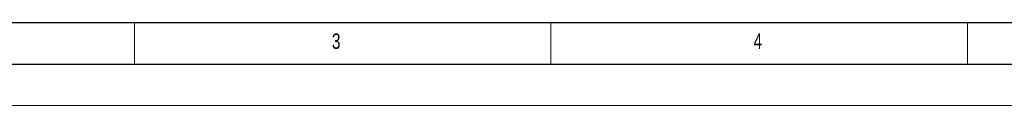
# Model space of a CAD drawing. Header units: millimetres. Extents: x 0 to 594, y 0 to 420.
# Tile 2 of 50: x 88 to 206, y 0 to 10. Entities that reach past the tile are written whole.
import ezdxf

# ---------------------------------------------------------------- set-up
doc = ezdxf.new("R2010")
doc.units = ezdxf.units.MM
doc.layers.add('FORMAT', color=7, linetype='Continuous')
doc.styles.add('SLDTEXTSTYLE0', font='TXT', dxfattribs={"width": 0.75})

msp = doc.modelspace()

# ---------------------------------------------------------------- linework, layer by layer
at = {"color": 7, "linetype": 'Continuous', "lineweight": 18}
for p, q in [((102.000041, 10.000053), (102.000041, 5.000053)), ((152.000041, 10.000053), (152.000041, 5.000053)), ((202.000041, 10.000053), (202.000041, 5.000053)), ((0.000041, 0.000053), (594.000041, 0.000053))]:
    msp.add_line(p, q, dxfattribs=at)
at = {"layer": 'FORMAT'}
for p, q in [((20.000041, 10.000053), (584.000041, 10.000053)), ((15.000041, 5.000053), (589.000041, 5.000053))]:
    msp.add_line(p, q, dxfattribs=at)

# ---------------------------------------------------------------- texts
at = {"layer": 'FORMAT', "char_height": 1.852083, "attachment_point": 1, "style": 'SLDTEXTSTYLE0'}
for s, insert in [('3', (125.713253, 8.668016)), ('4', (176.326376, 8.668016))]:
    msp.add_mtext(s, dxfattribs=dict(at, insert=insert))

doc.saveas('drawing.dxf')
